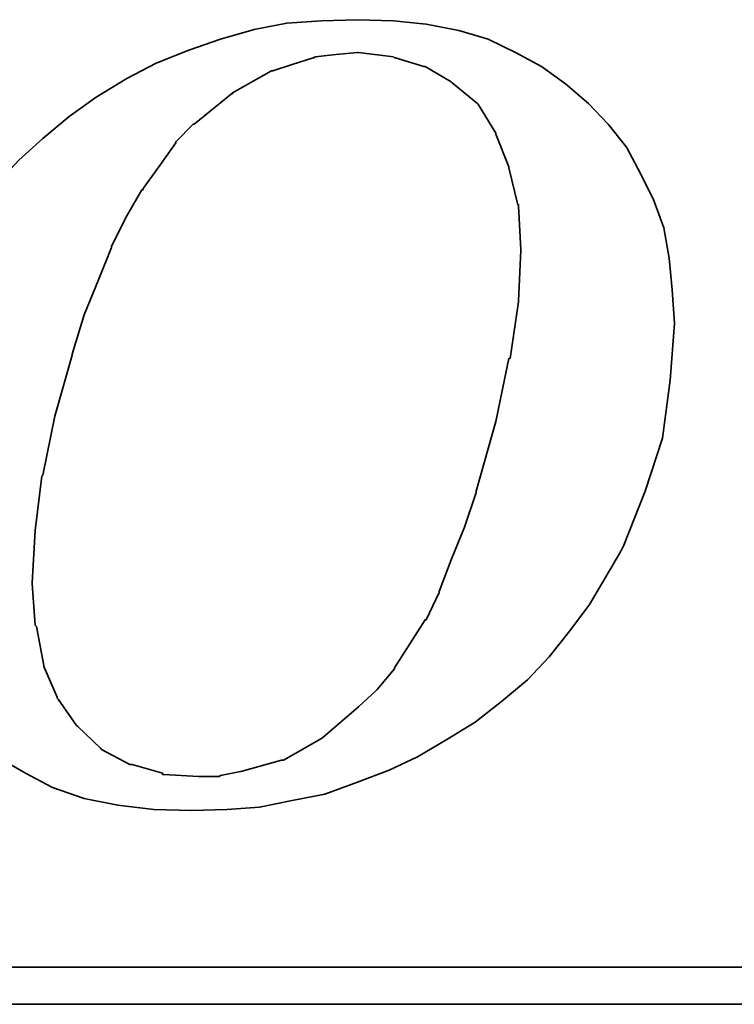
# Model space of a CAD drawing. Header units: millimetres. Extents: x 6 to 431, y 30 to 247.
# Tile 41 of 49: x 290.29 to 295.33, y 131.76 to 138.7. Entities that reach past the tile are written whole.
import ezdxf

# ---------------------------------------------------------------- set-up
doc = ezdxf.new("R2010")
doc.units = ezdxf.units.MM
doc.header["$LTSCALE"] = 0.2
doc.layers.add('layer 1', color=7, linetype='CONTINUOUS')

msp = doc.modelspace()

# ---------------------------------------------------------------- linework, layer by layer
at = {"layer": 'layer 1', "color": 1, "lineweight": 35}
for points, knots in [([(289.8444, 133.7785), (289.8444, 133.7785), (289.982, 133.6329), (289.982, 133.6329), (289.982, 133.6329), (289.982, 133.6329), (290.1508, 133.4945), (290.1508, 133.4945), (290.1508, 133.4945), (290.1508, 133.4945), (290.3348, 133.3881), (290.3348, 133.3881), (290.3348, 133.3881), (290.3348, 133.3881), (290.5268, 133.2873), (290.5268, 133.2873), (290.5268, 133.2873), (290.5268, 133.2873), (290.7492, 133.2105), (290.7492, 133.2105), (290.7492, 133.2105), (290.7492, 133.2105), (290.9876, 133.1641), (290.9876, 133.1641), (290.9876, 133.1641), (290.9876, 133.1641), (291.2412, 133.1337), (291.2412, 133.1337), (291.2412, 133.1337), (291.2412, 133.1337), (291.5092, 133.1257), (291.5092, 133.1257), (291.5092, 133.1257), (291.5092, 133.1257), (291.7556, 133.1337), (291.7556, 133.1337), (291.7556, 133.1337), (291.7556, 133.1337), (291.9852, 133.1497), (291.9852, 133.1497), (291.9852, 133.1497), (291.9852, 133.1497), (292.2156, 133.1953), (292.2156, 133.1953), (292.2156, 133.1953), (292.2156, 133.1953), (292.446, 133.2409), (292.446, 133.2409), (292.446, 133.2409), (292.446, 133.2409), (292.6764, 133.3257), (292.6764, 133.3257), (292.6764, 133.3257), (292.6764, 133.3257), (292.8988, 133.4105), (292.8988, 133.4105), (292.8988, 133.4105), (292.8988, 133.4105), (293.0988, 133.5033), (293.0988, 133.5033), (293.0988, 133.5033), (293.0988, 133.5033), (293.3068, 133.6249), (293.3068, 133.6249), (293.3068, 133.6249), (293.3068, 133.6249), (293.5068, 133.7481), (293.5068, 133.7481), (293.5068, 133.7481), (293.5068, 133.7481), (293.6908, 133.8937), (293.6908, 133.8937), (293.6908, 133.8937), (293.6908, 133.8937), (293.874, 134.0473), (293.874, 134.0473), (293.874, 134.0473), (293.874, 134.0473), (294.0276, 134.2081), (294.0276, 134.2081), (294.0276, 134.2081), (294.0276, 134.2081), (294.174, 134.3929), (294.174, 134.3929), (294.174, 134.3929), (294.174, 134.3929), (294.3116, 134.5769), (294.3116, 134.5769), (294.3116, 134.5769), (294.3116, 134.5769), (294.4348, 134.7849), (294.4348, 134.7849), (294.4348, 134.7849), (294.4348, 134.7849), (294.55, 134.9849), (294.55, 134.9849), (294.55, 134.9849), (294.55, 134.9849), (294.7044, 135.3761), (294.7044, 135.3761), (294.7044, 135.3761), (294.7044, 135.3761), (294.8268, 135.7513), (294.8268, 135.7513), (294.8268, 135.7513), (294.8268, 135.7513), (294.8796, 136.1593), (294.8796, 136.1593), (294.8796, 136.1593), (294.8796, 136.1593), (294.9108, 136.5577), (294.9108, 136.5577), (294.9108, 136.5577), (294.9108, 136.5577), (294.8948, 136.7961), (294.8948, 136.7961), (294.8948, 136.7961), (294.8948, 136.7961), (294.8724, 137.0185), (294.8724, 137.0185), (294.8724, 137.0185), (294.8724, 137.0185), (294.8348, 137.2329), (294.8348, 137.2329), (294.8348, 137.2329), (294.8348, 137.2329), (294.7644, 137.4249), (294.7644, 137.4249), (294.7644, 137.4249), (294.7644, 137.4249), (294.6724, 137.6169), (294.6724, 137.6169), (294.6724, 137.6169), (294.6724, 137.6169), (294.5724, 137.8017), (294.5724, 137.8017), (294.5724, 137.8017), (294.5724, 137.8017), (294.4428, 137.9625), (294.4428, 137.9625), (294.4428, 137.9625), (294.4428, 137.9625), (294.3044, 138.1089), (294.3044, 138.1089), (294.3044, 138.1089), (294.3044, 138.1089), (294.1436, 138.2473), (294.1436, 138.2473), (294.1436, 138.2473), (294.1436, 138.2473), (293.974, 138.3705), (293.974, 138.3705), (293.974, 138.3705), (293.974, 138.3705), (293.79, 138.4697), (293.79, 138.4697), (293.79, 138.4697), (293.79, 138.4697), (293.598, 138.5617), (293.598, 138.5617), (293.598, 138.5617), (293.598, 138.5617), (293.3916, 138.6233), (293.3916, 138.6233), (293.3916, 138.6233), (293.3916, 138.6233), (293.1604, 138.6697), (293.1604, 138.6697), (293.1604, 138.6697), (293.1604, 138.6697), (292.93, 138.6921), (292.93, 138.6921), (292.93, 138.6921), (292.93, 138.6921), (292.6764, 138.7001), (292.6764, 138.7001), (292.6764, 138.7001), (292.6764, 138.7001), (292.4228, 138.6921), (292.4228, 138.6921), (292.4228, 138.6921), (292.4228, 138.6921), (292.178, 138.6761), (292.178, 138.6761), (292.178, 138.6761), (292.178, 138.6761), (291.9468, 138.6313), (291.9468, 138.6313), (291.9468, 138.6313), (291.9468, 138.6313), (291.7092, 138.5617), (291.7092, 138.5617), (291.7092, 138.5617), (291.7092, 138.5617), (291.4868, 138.4857), (291.4868, 138.4857), (291.4868, 138.4857), (291.4868, 138.4857), (291.2572, 138.3929), (291.2572, 138.3929), (291.2572, 138.3929), (291.2572, 138.3929), (291.0492, 138.2857), (291.0492, 138.2857), (291.0492, 138.2857), (291.0492, 138.2857), (290.8348, 138.1545), (290.8348, 138.1545), (290.8348, 138.1545), (290.8348, 138.1545), (290.6428, 138.0169), (290.6428, 138.0169), (290.6428, 138.0169), (290.6428, 138.0169), (290.458, 137.8633), (290.458, 137.8633), (290.458, 137.8633), (290.458, 137.8633), (290.2892, 137.7097), (290.2892, 137.7097), (290.2892, 137.7097), (290.2892, 137.7097), (290.1356, 137.5481), (290.1356, 137.5481), (290.1356, 137.5481), (290.1356, 137.5481), (289.99, 137.3641), (289.99, 137.3641), (289.99, 137.3641), (289.99, 137.3641), (289.8588, 137.1953), (289.8588, 137.1953), (289.8588, 137.1953), (289.8588, 137.1953), (289.7516, 137.0025), (289.7516, 137.0025), (289.7516, 137.0025), (289.7516, 137.0025), (289.6604, 136.8121), (289.6604, 136.8121), (289.6604, 136.8121), (289.6604, 136.8121), (289.4908, 136.4121), (289.4908, 136.4121), (289.4908, 136.4121), (289.4908, 136.4121), (289.3756, 136.0353), (289.3756, 136.0353), (289.3756, 136.0353), (289.3756, 136.0353), (289.3148, 135.6681), (289.3148, 135.6681), (289.3148, 135.6681), (289.3148, 135.6681), (289.2844, 135.3145), (289.2844, 135.3145), (289.2844, 135.3145), (289.2844, 135.3145), (289.2988, 135.1001), (289.2988, 135.1001), (289.2988, 135.1001), (289.2988, 135.1001), (289.3228, 134.8921), (289.3228, 134.8921), (289.3228, 134.8921), (289.3228, 134.8921), (289.3292, 134.8921), (289.3292, 134.8921), (289.3292, 134.8921), (289.3292, 134.8921), (289.3612, 134.6777), (289.3612, 134.6777), (289.3612, 134.6777), (289.3612, 134.6777), (289.43, 134.4849), (289.43, 134.4849), (289.43, 134.4849), (289.43, 134.4849), (289.5068, 134.3009), (289.5068, 134.3009), (289.5068, 134.3009), (289.5068, 134.3009), (289.598, 134.1161), (289.598, 134.1161), (289.598, 134.1161), (289.598, 134.1161), (289.7132, 133.9481), (289.7132, 133.9481), (289.7132, 133.9481), (289.7132, 133.9481), (289.8444, 133.7785), (289.8444, 133.7785)], [0, 0, 0, 0, 0.013699, 0.013699, 0.013699, 0.013699, 0.027397, 0.027397, 0.027397, 0.027397, 0.041096, 0.041096, 0.041096, 0.041096, 0.054795, 0.054795, 0.054795, 0.054795, 0.068493, 0.068493, 0.068493, 0.068493, 0.082192, 0.082192, 0.082192, 0.082192, 0.09589, 0.09589, 0.09589, 0.09589, 0.109589, 0.109589, 0.109589, 0.109589, 0.123288, 0.123288, 0.123288, 0.123288, 0.136986, 0.136986, 0.136986, 0.136986, 0.150685, 0.150685, 0.150685, 0.150685, 0.164384, 0.164384, 0.164384, 0.164384, 0.178082, 0.178082, 0.178082, 0.178082, 0.191781, 0.191781, 0.191781, 0.191781, 0.205479, 0.205479, 0.205479, 0.205479, 0.219178, 0.219178, 0.219178, 0.219178, 0.232877, 0.232877, 0.232877, 0.232877, 0.246575, 0.246575, 0.246575, 0.246575, 0.260274, 0.260274, 0.260274, 0.260274, 0.273973, 0.273973, 0.273973, 0.273973, 0.287671, 0.287671, 0.287671, 0.287671, 0.30137, 0.30137, 0.30137, 0.30137, 0.315068, 0.315068, 0.315068, 0.315069, 0.328767, 0.328767, 0.328767, 0.328767, 0.342466, 0.342466, 0.342466, 0.342466, 0.356164, 0.356164, 0.356164, 0.356164, 0.369863, 0.369863, 0.369863, 0.369863, 0.383562, 0.383562, 0.383562, 0.383562, 0.39726, 0.39726, 0.39726, 0.39726, 0.410959, 0.410959, 0.410959, 0.410959, 0.424658, 0.424658, 0.424658, 0.424658, 0.438356, 0.438356, 0.438356, 0.438356, 0.452055, 0.452055, 0.452055, 0.452055, 0.465753, 0.465753, 0.465753, 0.465753, 0.479452, 0.479452, 0.479452, 0.479452, 0.493151, 0.493151, 0.493151, 0.493151, 0.506849, 0.506849, 0.506849, 0.506849, 0.520548, 0.520548, 0.520548, 0.520548, 0.534247, 0.534247, 0.534247, 0.534247, 0.547945, 0.547945, 0.547945, 0.547945, 0.561644, 0.561644, 0.561644, 0.561644, 0.575342, 0.575342, 0.575342, 0.575342, 0.589041, 0.589041, 0.589041, 0.589041, 0.60274, 0.60274, 0.60274, 0.60274, 0.616438, 0.616438, 0.616438, 0.616438, 0.630137, 0.630137, 0.630137, 0.630137, 0.643836, 0.643836, 0.643836, 0.643836, 0.657534, 0.657534, 0.657534, 0.657534, 0.671233, 0.671233, 0.671233, 0.671233, 0.684932, 0.684932, 0.684932, 0.684932, 0.69863, 0.69863, 0.69863, 0.69863, 0.712329, 0.712329, 0.712329, 0.712329, 0.726027, 0.726027, 0.726027, 0.726027, 0.739726, 0.739726, 0.739726, 0.739726, 0.753425, 0.753425, 0.753425, 0.753425, 0.767123, 0.767123, 0.767123, 0.767123, 0.780822, 0.780822, 0.780822, 0.780822, 0.794521, 0.794521, 0.794521, 0.794521, 0.808219, 0.808219, 0.808219, 0.808219, 0.821918, 0.821918, 0.821918, 0.821918, 0.835616, 0.835616, 0.835616, 0.835616, 0.849315, 0.849315, 0.849315, 0.849315, 0.863014, 0.863014, 0.863014, 0.863014, 0.876712, 0.876712, 0.876712, 0.876712, 0.890411, 0.890411, 0.890411, 0.890411, 0.90411, 0.90411, 0.90411, 0.90411, 0.917808, 0.917808, 0.917808, 0.917808, 0.931507, 0.931507, 0.931507, 0.931507, 0.945205, 0.945205, 0.945205, 0.945205, 0.958904, 0.958904, 0.958904, 0.958904, 0.972603, 0.972603, 0.972603, 0.972603, 0.986301, 0.986301, 0.986301, 0.986301, 1, 1, 1, 1]), ([(290.6652, 136.3433), (290.6652, 136.3433), (290.7492, 136.6201), (290.7492, 136.6201), (290.7492, 136.6201), (290.7492, 136.6201), (290.8492, 136.8657), (290.8492, 136.8657), (290.8492, 136.8657), (290.8492, 136.8657), (290.9412, 137.0953), (290.9412, 137.0953), (290.9412, 137.0953), (290.9412, 137.0953), (290.9412, 137.1033), (290.9412, 137.1033), (290.9412, 137.1033), (290.9412, 137.1033), (291.0492, 137.3177), (291.0492, 137.3177), (291.0492, 137.3177), (291.0492, 137.3177), (291.1564, 137.5017), (291.1564, 137.5017), (291.1564, 137.5017), (291.1564, 137.5017), (291.1644, 137.5017), (291.1644, 137.5017), (291.1644, 137.5017), (291.1644, 137.5017), (291.1644, 137.5097), (291.1644, 137.5097), (291.1644, 137.5097), (291.1644, 137.5097), (291.2868, 137.6785), (291.2868, 137.6785), (291.2868, 137.6785), (291.2868, 137.6785), (291.3948, 137.8329), (291.3948, 137.8329), (291.3948, 137.8329), (291.3948, 137.8329), (291.3948, 137.8393), (291.3948, 137.8393), (291.3948, 137.8393), (291.3948, 137.8393), (291.5172, 137.9625), (291.5172, 137.9625), (291.5172, 137.9625), (291.5172, 137.9625), (291.5252, 137.9625), (291.5252, 137.9625), (291.5252, 137.9625), (291.5252, 137.9625), (291.7868, 138.1785), (291.7868, 138.1785), (291.7868, 138.1785), (291.7868, 138.1785), (291.7948, 138.1785), (291.7948, 138.1785), (291.7948, 138.1785), (291.7948, 138.1785), (291.7948, 138.1849), (291.7948, 138.1849), (291.7948, 138.1849), (291.7948, 138.1849), (292.07, 138.3385), (292.07, 138.3385), (292.07, 138.3385), (292.07, 138.3385), (292.0788, 138.3385), (292.0788, 138.3385), (292.0788, 138.3385), (292.0788, 138.3385), (292.2156, 138.3849), (292.2156, 138.3849), (292.2156, 138.3849), (292.2156, 138.3849), (292.3628, 138.4313), (292.3628, 138.4313), (292.3628, 138.4313), (292.3628, 138.4313), (292.3692, 138.4313), (292.3692, 138.4313), (292.3692, 138.4313), (292.3692, 138.4313), (292.3772, 138.4393), (292.3772, 138.4393), (292.3772, 138.4393), (292.3772, 138.4393), (292.5228, 138.4537), (292.5228, 138.4537), (292.5228, 138.4537), (292.5228, 138.4537), (292.6764, 138.4697), (292.6764, 138.4697), (292.6764, 138.4697), (292.6764, 138.4697), (292.6844, 138.4697), (292.6844, 138.4697), (292.6844, 138.4697), (292.6844, 138.4697), (292.93, 138.4393), (292.93, 138.4393), (292.93, 138.4393), (292.93, 138.4393), (292.9372, 138.4313), (292.9372, 138.4313), (292.9372, 138.4313), (292.9372, 138.4313), (292.9452, 138.4313), (292.9452, 138.4313), (292.9452, 138.4313), (292.9452, 138.4313), (293.1444, 138.3705), (293.1444, 138.3705), (293.1444, 138.3705), (293.1444, 138.3705), (293.1524, 138.3705), (293.1524, 138.3705), (293.1524, 138.3705), (293.1524, 138.3705), (293.3364, 138.2617), (293.3364, 138.2617), (293.3364, 138.2617), (293.3364, 138.2617), (293.3444, 138.2553), (293.3444, 138.2553), (293.3444, 138.2553), (293.3444, 138.2553), (293.5132, 138.1161), (293.5132, 138.1161), (293.5132, 138.1161), (293.5132, 138.1161), (293.5212, 138.1089), (293.5212, 138.1089), (293.5212, 138.1089), (293.5212, 138.1089), (293.5292, 138.1009), (293.5292, 138.1009), (293.5292, 138.1009), (293.5292, 138.1009), (293.6524, 137.9009), (293.6524, 137.9009), (293.6524, 137.9009), (293.6524, 137.9009), (293.6524, 137.8937), (293.6524, 137.8937), (293.6524, 137.8937), (293.6524, 137.8937), (293.7436, 137.6633), (293.7436, 137.6633), (293.7436, 137.6633), (293.7436, 137.6633), (293.7436, 137.6553), (293.7436, 137.6553), (293.7436, 137.6553), (293.7436, 137.6553), (293.806, 137.3953), (293.806, 137.3953), (293.806, 137.3953), (293.806, 137.3953), (293.8124, 137.3953), (293.8124, 137.3953), (293.8124, 137.3953), (293.8124, 137.3953), (293.8124, 137.3865), (293.8124, 137.3865), (293.8124, 137.3865), (293.8124, 137.3865), (293.8284, 137.0793), (293.8284, 137.0793), (293.8284, 137.0793), (293.8284, 137.0793), (293.8284, 137.0721), (293.8284, 137.0721), (293.8284, 137.0721), (293.8284, 137.0721), (293.8124, 136.7193), (293.8124, 136.7193), (293.8124, 136.7193), (293.8124, 136.7193), (293.8124, 136.7113), (293.8124, 136.7113), (293.8124, 136.7113), (293.8124, 136.7113), (293.7516, 136.3129), (293.7516, 136.3129), (293.7516, 136.3129), (293.7516, 136.3129), (293.7436, 136.3129), (293.7436, 136.3129), (293.7436, 136.3129), (293.7436, 136.3129), (293.6524, 135.8665), (293.6524, 135.8665), (293.6524, 135.8665), (293.6524, 135.8665), (293.5132, 135.3761), (293.5132, 135.3761), (293.5132, 135.3761), (293.5132, 135.3761), (293.5132, 135.3673), (293.5132, 135.3673), (293.5132, 135.3673), (293.5132, 135.3673), (293.43, 135.1225), (293.43, 135.1225), (293.43, 135.1225), (293.43, 135.1225), (293.3364, 134.8921), (293.3364, 134.8921), (293.3364, 134.8921), (293.3364, 134.8921), (293.2524, 134.6697), (293.2524, 134.6697), (293.2524, 134.6697), (293.2524, 134.6697), (293.2524, 134.6617), (293.2524, 134.6617), (293.2524, 134.6617), (293.2524, 134.6617), (293.1604, 134.4697), (293.1604, 134.4697), (293.1604, 134.4697), (293.1604, 134.4697), (293.1524, 134.4697), (293.1524, 134.4697), (293.1524, 134.4697), (293.1524, 134.4697), (293.046, 134.3009), (293.046, 134.3009), (293.046, 134.3009), (293.046, 134.3009), (292.9372, 134.1321), (292.9372, 134.1321), (292.9372, 134.1321), (292.9372, 134.1321), (292.9372, 134.1241), (292.9372, 134.1241), (292.9372, 134.1241), (292.9372, 134.1241), (292.8156, 133.9785), (292.8156, 133.9785), (292.8156, 133.9785), (292.8156, 133.9785), (292.8076, 133.9705), (292.8076, 133.9705), (292.8076, 133.9705), (292.8076, 133.9705), (292.6844, 133.8553), (292.6844, 133.8553), (292.6844, 133.8553), (292.6844, 133.8553), (292.4316, 133.6401), (292.4316, 133.6401), (292.4316, 133.6401), (292.4316, 133.6401), (292.4228, 133.6329), (292.4228, 133.6329), (292.4228, 133.6329), (292.4228, 133.6329), (292.1548, 133.4793), (292.1548, 133.4793), (292.1548, 133.4793), (292.1548, 133.4793), (292.1468, 133.4793), (292.1468, 133.4793), (292.1468, 133.4793), (292.1468, 133.4793), (292.1396, 133.4793), (292.1396, 133.4793), (292.1396, 133.4793), (292.1396, 133.4793), (291.8636, 133.4025), (291.8636, 133.4025), (291.8636, 133.4025), (291.8636, 133.4025), (291.7092, 133.3713), (291.7092, 133.3713), (291.7092, 133.3713), (291.7092, 133.3713), (291.7012, 133.3641), (291.7012, 133.3641), (291.7012, 133.3641), (291.7012, 133.3641), (291.694, 133.3641), (291.694, 133.3641), (291.694, 133.3641), (291.694, 133.3641), (291.5556, 133.3641), (291.5556, 133.3641), (291.5556, 133.3641), (291.5556, 133.3641), (291.31, 133.3793), (291.31, 133.3793), (291.31, 133.3793), (291.31, 133.3793), (291.302, 133.3793), (291.302, 133.3793), (291.302, 133.3793), (291.302, 133.3793), (291.302, 133.3881), (291.302, 133.3881), (291.302, 133.3881), (291.302, 133.3881), (291.0876, 133.4489), (291.0876, 133.4489), (291.0876, 133.4489), (291.0876, 133.4489), (291.0796, 133.4489), (291.0796, 133.4489), (291.0796, 133.4489), (291.0796, 133.4489), (291.0716, 133.4489), (291.0716, 133.4489), (291.0716, 133.4489), (291.0716, 133.4489), (290.8724, 133.5561), (290.8724, 133.5561), (290.8724, 133.5561), (290.8724, 133.5561), (290.8644, 133.5641), (290.8644, 133.5641), (290.8644, 133.5641), (290.8644, 133.5641), (290.7036, 133.7177), (290.7036, 133.7177), (290.7036, 133.7177), (290.7036, 133.7177), (290.6956, 133.7257), (290.6956, 133.7257), (290.6956, 133.7257), (290.6956, 133.7257), (290.566, 133.9097), (290.566, 133.9097), (290.566, 133.9097), (290.566, 133.9097), (290.558, 133.9177), (290.558, 133.9177), (290.558, 133.9177), (290.558, 133.9177), (290.558, 133.9241), (290.558, 133.9241), (290.558, 133.9241), (290.558, 133.9241), (290.4652, 134.1401), (290.4652, 134.1401), (290.4652, 134.1401), (290.4652, 134.1401), (290.4652, 134.1481), (290.4652, 134.1481), (290.4652, 134.1481), (290.4652, 134.1481), (290.4124, 134.4233), (290.4124, 134.4233), (290.4124, 134.4233), (290.4124, 134.4233), (290.4044, 134.4313), (290.4044, 134.4313), (290.4044, 134.4313), (290.4044, 134.4313), (290.382, 134.7225), (290.382, 134.7225), (290.382, 134.7225), (290.382, 134.7225), (290.382, 134.7305), (290.382, 134.7305), (290.382, 134.7305), (290.382, 134.7305), (290.4044, 135.1001), (290.4044, 135.1001), (290.4044, 135.1001), (290.4044, 135.1001), (290.45, 135.4825), (290.45, 135.4825), (290.45, 135.4825), (290.45, 135.4825), (290.458, 135.4905), (290.458, 135.4905), (290.458, 135.4905), (290.458, 135.4905), (290.5428, 135.9049), (290.5428, 135.9049), (290.5428, 135.9049), (290.5428, 135.9049), (290.6652, 136.3353), (290.6652, 136.3353), (290.6652, 136.3353), (290.6652, 136.3353), (290.6652, 136.3433), (290.6652, 136.3433)], [0, 0, 0, 0, 0.010204, 0.010204, 0.010204, 0.010204, 0.020408, 0.020408, 0.020408, 0.020408, 0.030612, 0.030612, 0.030612, 0.030612, 0.040816, 0.040816, 0.040816, 0.040816, 0.05102, 0.05102, 0.05102, 0.05102, 0.061224, 0.061224, 0.061224, 0.061224, 0.071429, 0.071429, 0.071429, 0.071429, 0.081633, 0.081633, 0.081633, 0.081633, 0.091837, 0.091837, 0.091837, 0.091837, 0.102041, 0.102041, 0.102041, 0.102041, 0.112245, 0.112245, 0.112245, 0.112245, 0.122449, 0.122449, 0.122449, 0.122449, 0.132653, 0.132653, 0.132653, 0.132653, 0.142857, 0.142857, 0.142857, 0.142857, 0.153061, 0.153061, 0.153061, 0.153061, 0.163265, 0.163265, 0.163265, 0.163265, 0.173469, 0.173469, 0.173469, 0.173469, 0.183673, 0.183673, 0.183673, 0.183673, 0.193878, 0.193878, 0.193878, 0.193878, 0.204082, 0.204082, 0.204082, 0.204082, 0.214286, 0.214286, 0.214286, 0.214286, 0.22449, 0.22449, 0.22449, 0.22449, 0.234694, 0.234694, 0.234694, 0.234694, 0.244898, 0.244898, 0.244898, 0.244898, 0.255102, 0.255102, 0.255102, 0.255102, 0.265306, 0.265306, 0.265306, 0.265306, 0.27551, 0.27551, 0.27551, 0.27551, 0.285714, 0.285714, 0.285714, 0.285714, 0.295918, 0.295918, 0.295918, 0.295918, 0.306122, 0.306122, 0.306122, 0.306122, 0.316327, 0.316327, 0.316327, 0.316327, 0.326531, 0.326531, 0.326531, 0.326531, 0.336735, 0.336735, 0.336735, 0.336735, 0.346939, 0.346939, 0.346939, 0.346939, 0.357143, 0.357143, 0.357143, 0.357143, 0.367347, 0.367347, 0.367347, 0.367347, 0.377551, 0.377551, 0.377551, 0.377551, 0.387755, 0.387755, 0.387755, 0.387755, 0.397959, 0.397959, 0.397959, 0.397959, 0.408163, 0.408163, 0.408163, 0.408163, 0.418367, 0.418367, 0.418367, 0.418367, 0.428571, 0.428571, 0.428571, 0.428571, 0.438776, 0.438776, 0.438776, 0.438776, 0.44898, 0.44898, 0.44898, 0.44898, 0.459184, 0.459184, 0.459184, 0.459184, 0.469388, 0.469388, 0.469388, 0.469388, 0.479592, 0.479592, 0.479592, 0.479592, 0.489796, 0.489796, 0.489796, 0.489796, 0.5, 0.5, 0.5, 0.5, 0.510204, 0.510204, 0.510204, 0.510204, 0.520408, 0.520408, 0.520408, 0.520408, 0.530612, 0.530612, 0.530612, 0.530612, 0.540816, 0.540816, 0.540816, 0.540816, 0.55102, 0.55102, 0.55102, 0.55102, 0.561224, 0.561224, 0.561224, 0.561224, 0.571429, 0.571429, 0.571429, 0.571429, 0.581633, 0.581633, 0.581633, 0.581633, 0.591837, 0.591837, 0.591837, 0.591837, 0.602041, 0.602041, 0.602041, 0.602041, 0.612245, 0.612245, 0.612245, 0.612245, 0.622449, 0.622449, 0.622449, 0.622449, 0.632653, 0.632653, 0.632653, 0.632653, 0.642857, 0.642857, 0.642857, 0.642857, 0.653061, 0.653061, 0.653061, 0.653061, 0.663265, 0.663265, 0.663265, 0.663265, 0.673469, 0.673469, 0.673469, 0.673469, 0.683673, 0.683673, 0.683673, 0.683673, 0.693878, 0.693878, 0.693878, 0.693878, 0.704082, 0.704082, 0.704082, 0.704082, 0.714286, 0.714286, 0.714286, 0.714286, 0.72449, 0.72449, 0.72449, 0.72449, 0.734694, 0.734694, 0.734694, 0.734694, 0.744898, 0.744898, 0.744898, 0.744898, 0.755102, 0.755102, 0.755102, 0.755102, 0.765306, 0.765306, 0.765306, 0.765306, 0.77551, 0.77551, 0.77551, 0.77551, 0.785714, 0.785714, 0.785714, 0.785714, 0.795918, 0.795918, 0.795918, 0.795918, 0.806122, 0.806122, 0.806122, 0.806122, 0.816327, 0.816327, 0.816327, 0.816327, 0.826531, 0.826531, 0.826531, 0.826531, 0.836735, 0.836735, 0.836735, 0.836735, 0.846939, 0.846939, 0.846939, 0.846939, 0.857143, 0.857143, 0.857143, 0.857143, 0.867347, 0.867347, 0.867347, 0.867347, 0.877551, 0.877551, 0.877551, 0.877551, 0.887755, 0.887755, 0.887755, 0.887755, 0.897959, 0.897959, 0.897959, 0.897959, 0.908163, 0.908163, 0.908163, 0.908163, 0.918367, 0.918367, 0.918367, 0.918367, 0.928571, 0.928571, 0.928571, 0.928571, 0.938776, 0.938776, 0.938776, 0.938776, 0.94898, 0.94898, 0.94898, 0.94898, 0.959184, 0.959184, 0.959184, 0.959184, 0.969388, 0.969388, 0.969388, 0.969388, 0.979592, 0.979592, 0.979592, 0.979592, 0.989796, 0.989796, 0.989796, 0.989796, 1, 1, 1, 1]), ([(317.7652, 132.9801), (317.7652, 132.9801), (317.7652, 132.0817), (317.7652, 132.0817), (317.7652, 132.0817), (317.7652, 132.0817), (317.7652, 132.0201), (317.7652, 132.0201), (317.7652, 132.0201), (317.7652, 132.0201), (317.7036, 132.0201), (317.7036, 132.0201), (317.7036, 132.0201), (317.7036, 132.0201), (265.2092, 132.0201), (265.2092, 132.0201), (265.2092, 132.0201), (265.2092, 132.0201), (265.2092, 131.7593), (265.2092, 131.7593), (265.2092, 131.7593), (265.2092, 131.7593), (319.9996, 131.7593), (319.9996, 131.7593), (319.9996, 131.7593), (319.9996, 131.7593), (317.7652, 132.9801), (317.7652, 132.9801)], [0, 0, 0, 0, 0.142857, 0.142857, 0.142857, 0.142857, 0.285714, 0.285714, 0.285714, 0.285714, 0.428571, 0.428571, 0.428571, 0.428571, 0.571429, 0.571429, 0.571429, 0.571429, 0.714286, 0.714286, 0.714286, 0.714286, 0.857143, 0.857143, 0.857143, 0.857143, 1, 1, 1, 1])]:
    msp.add_open_spline(points, degree=3, knots=knots, dxfattribs=at)

doc.saveas('drawing.dxf')
